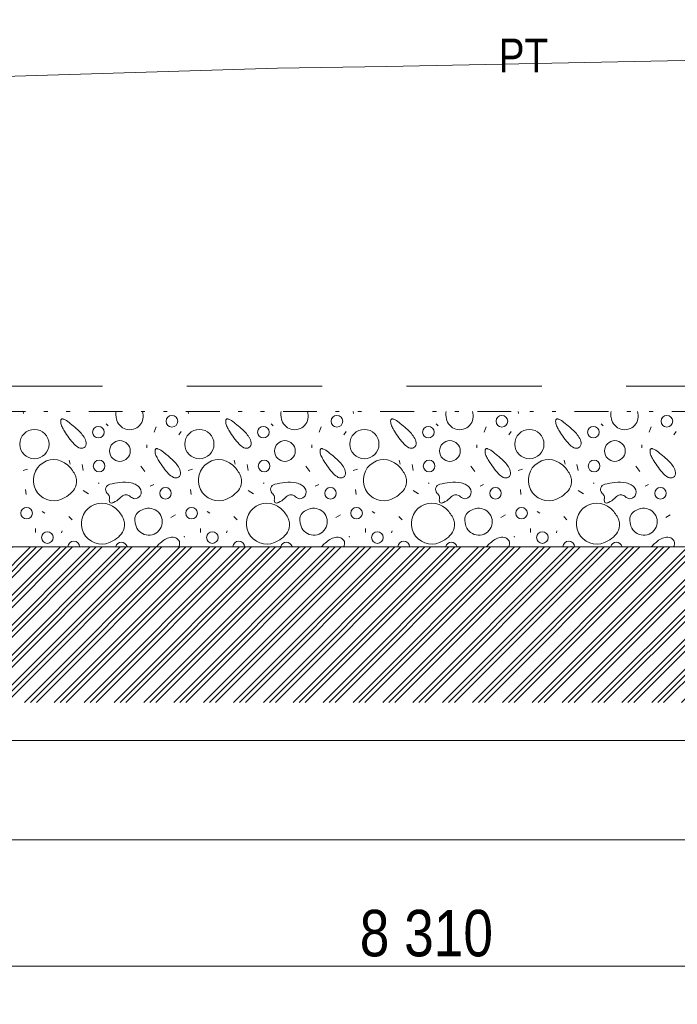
# Model space of a CAD drawing. Header units: millimetres. Extents: x -479461597 to -478645968, y -1101060132 to -1100898045.
# Tile 81 of 145: x -479014612 to -479010721, y -1101059430 to -1101053603. Entities that reach past the tile are written whole.
import ezdxf

# ---------------------------------------------------------------- set-up
doc = ezdxf.new("R2010")
doc.units = ezdxf.units.MM
doc.header["$MEASUREMENT"] = 0
for name, pattern in [('Wipeout_Contour', [1000, 0, -1000]), ('Čerchovaná se dvěma tečkami', [575, 200, -110, 22.5, -110, 22.5, -110]), ('Čárkovaná L', [1300, 800, -500])]:
    doc.linetypes.add(name, pattern=pattern)
for name, color, linetype in [('Bourané_2D prvky - vyplně', 7, 'Continuous'), ('Kóty - SP', 7, 'Continuous'), ('Situace - terén PT', 7, 'Continuous')]:
    doc.layers.add(name, color=color, linetype=linetype)
for name, color, linetype, lineweight, true_color in [('Bourané_2D prvky - vyplně_Pero_č.__40', 7, 'Continuous', 13, 0xc9ca94), ('Bourané_Konstrukce - základy výkop_Pero_č.__109', 7, 'Continuous', 13, 0x6da3d7), ('Kóty - SP_Pero_č.__152', 7, 'Continuous', 0, 0xa97e33), ('Kóty - SP_Pero_č.__25', 7, 'Continuous', 13, 0x1a4f6e), ('Kóty - SP_Pero_č.__45', 7, 'Continuous', 13, 0x1a4f6e), ('Kóty - SP_Pero_č.__85', 7, 'Continuous', 13, 0x1a4f6e), ('Situace - terén HTU_Pero_č.__186', 7, 'Continuous', 20, 0x7b0011), ('Situace - terén PT_Pero_č.__190', 7, 'Continuous', 20, 0x6d6f03)]:
    doc.layers.add(name, color=color, linetype=linetype, lineweight=lineweight, true_color=true_color)
doc.layers.add('Konstrukce - základy podsyp_Pero_č.__96', color=124, linetype='Continuous', lineweight=13)
doc.styles.add('GENERATED_STYLE_5', font='txt')
doc.dimstyles.new('GENERATED_STYLE__1', dxfattribs={"dimtxt": 275, "dimasz": 228, "dimexe": 0.18, "dimexo": 400, "dimgap": 0.09, "dimtad": 1, "dimtih": 1, "dimtoh": 1, "dimdec": 0, "dimzin": 0, "dimdsep": 46, "dimtxsty": 'GENERATED_STYLE_5', "dimblk": 'ARROWHEAD_6', "dimblk1": 'ARROWHEAD_6', "dimblk2": 'ARROWHEAD_6', "dimcen": 0.09, "dimclrd": 256, "dimclre": 256, "dimclrt": 256, "dimazin": 0, "dimtfac": 1, "dimtdec": 4, "dimtmove": 0, "dimatfit": 3, "dimfxl": 1, "dimtolj": 1, "dimtzin": 0, "dimarcsym": 0})
doc.dimstyles.new('GENERATED_STYLE__5', dxfattribs={"dimtxt": 275, "dimasz": 228, "dimexe": 0.18, "dimexo": 0.0625, "dimgap": 0.09, "dimtad": 1, "dimtih": 1, "dimtoh": 1, "dimdec": 0, "dimzin": 0, "dimdsep": 46, "dimtxsty": 'GENERATED_STYLE_5', "dimblk": 'ARROWHEAD_6', "dimblk1": 'ARROWHEAD_6', "dimblk2": 'ARROWHEAD_6', "dimcen": 0.09, "dimclrd": 256, "dimclre": 256, "dimclrt": 256, "dimazin": 0, "dimtfac": 1, "dimtdec": 4, "dimtmove": 0, "dimatfit": 3, "dimfxl": 1, "dimtolj": 1, "dimtzin": 0, "dimarcsym": 0})

# ---------------------------------------------------------------- blocks, each defined once
blk = doc.blocks.new('*X114', base_point=(-479016584.6, -1101055471.5))
at = {"layer": 'Bourané_2D prvky - vyplně_Pero_č.__40', "color": 9, "linetype": 'Continuous', "lineweight": 13, "true_color": 0xc9ca94}
for p, q in [((-479014590.2, -1101055933.3), (-479014591.6, -1101055921.5)), ((-479013613.8, -1101055933.3), (-479013615.3, -1101055921.5)), ((-479012637.5, -1101055933.3), (-479012639, -1101055921.5)), ((-479011661.2, -1101055933.3), (-479011662.7, -1101055921.5)), ((-479014100.9, -1101055994.2), (-479014089.1, -1101056006)), ((-479013804.9, -1101056013.1), (-479013816.7, -1101056043.9)), ((-479013124.6, -1101055994.2), (-479013112.8, -1101056006)), ((-479012828.5, -1101056013.1), (-479012840.4, -1101056043.9)), ((-479012148.3, -1101055994.2), (-479012136.5, -1101056006)), ((-479011852.2, -1101056013.1), (-479011864.1, -1101056043.9)), ((-479011172, -1101055994.2), (-479011160.1, -1101056006)), ((-479010875.9, -1101056013.1), (-479010887.7, -1101056043.9)), ((-479013669.9, -1101056060.5), (-479013655.6, -1101056039.2)), ((-479012693.5, -1101056060.5), (-479012679.3, -1101056039.2)), ((-479011717.2, -1101056060.5), (-479011703, -1101056039.2)), ((-479010740.9, -1101056060.5), (-479010726.7, -1101056039.2)), ((-479013859.3, -1101056119.7), (-479013859.3, -1101056136.3)), ((-479012883, -1101056119.7), (-479012883, -1101056136.3)), ((-479011906.7, -1101056119.7), (-479011906.7, -1101056136.3)), ((-479010930.4, -1101056119.7), (-479010930.4, -1101056136.3)), ((-479014318.8, -1101056209.7), (-479014314.1, -1101056233.4)), ((-479014243.1, -1101056235.8), (-479014235.9, -1101056271.3)), ((-479013871.2, -1101056276), (-479013894.9, -1101056245.2)), ((-479013342.5, -1101056209.7), (-479013337.8, -1101056233.4)), ((-479013266.7, -1101056235.8), (-479013259.6, -1101056271.3)), ((-479012894.9, -1101056276), (-479012918.5, -1101056245.2)), ((-479012366.2, -1101056209.7), (-479012361.5, -1101056233.4)), ((-479012290.4, -1101056235.8), (-479012283.3, -1101056271.3)), ((-479011918.5, -1101056276), (-479011942.2, -1101056245.2)), ((-479011389.9, -1101056209.7), (-479011385.1, -1101056233.4)), ((-479011314.1, -1101056235.8), (-479011307, -1101056271.3)), ((-479010942.2, -1101056276), (-479010965.9, -1101056245.2)), ((-479014565.2, -1101056261.8), (-479014591.2, -1101056271.3)), ((-479013588.9, -1101056261.8), (-479013614.9, -1101056271.3)), ((-479012612.5, -1101056261.8), (-479012638.6, -1101056271.3)), ((-479011636.2, -1101056261.8), (-479011662.3, -1101056271.3)), ((-479014148.3, -1101056344.7), (-479014141.2, -1101056344.7)), ((-479013840.4, -1101056363.7), (-479013819.1, -1101056354.2)), ((-479013172, -1101056344.7), (-479013164.9, -1101056344.7)), ((-479012864.1, -1101056363.7), (-479012842.8, -1101056354.2)), ((-479012195.7, -1101056344.7), (-479012188.6, -1101056344.7)), ((-479011887.8, -1101056363.7), (-479011866.4, -1101056354.2)), ((-479011219.3, -1101056344.7), (-479011212.2, -1101056344.7)), ((-479010911.4, -1101056363.7), (-479010890.1, -1101056354.2)), ((-479014576.8, -1101056382.3), (-479014574.4, -1101056413.1)), ((-479014236.2, -1101056389.1), (-479014205.5, -1101056408)), ((-479013600.5, -1101056382.3), (-479013598.1, -1101056413.1)), ((-479013259.9, -1101056389.1), (-479013229.1, -1101056408)), ((-479012624.2, -1101056382.3), (-479012621.8, -1101056413.1)), ((-479012283.6, -1101056389.1), (-479012252.8, -1101056408)), ((-479011647.8, -1101056382.3), (-479011645.5, -1101056413.1)), ((-479011307.3, -1101056389.1), (-479011276.5, -1101056408)), ((-479014479.2, -1101056513.4), (-479014462.5, -1101056524.1)), ((-479014321.2, -1101056542.8), (-479014302.3, -1101056561.7)), ((-479013690.8, -1101056533.7), (-479013716.8, -1101056547.9)), ((-479013502.9, -1101056513.4), (-479013486.2, -1101056524.1)), ((-479013344.9, -1101056542.8), (-479013325.9, -1101056561.7)), ((-479012714.4, -1101056533.7), (-479012740.5, -1101056547.9)), ((-479012526.6, -1101056513.4), (-479012509.8, -1101056524.1)), ((-479012368.6, -1101056542.8), (-479012349.6, -1101056561.7)), ((-479011738.1, -1101056533.7), (-479011764.2, -1101056547.9)), ((-479011550.3, -1101056513.4), (-479011533.5, -1101056524.1)), ((-479011392.3, -1101056542.8), (-479011373.3, -1101056561.7)), ((-479010761.8, -1101056533.7), (-479010787.9, -1101056547.9)), ((-479014517.8, -1101056637.5), (-479014517.8, -1101056613.8)), ((-479014363.8, -1101056639.9), (-479014361.5, -1101056628.1)), ((-479013636.2, -1101056666), (-479013638.6, -1101056658.9)), ((-479013541.5, -1101056637.5), (-479013541.5, -1101056613.8)), ((-479013387.5, -1101056639.9), (-479013385.2, -1101056628.1)), ((-479012659.9, -1101056666), (-479012662.3, -1101056658.9)), ((-479012565.2, -1101056637.5), (-479012565.2, -1101056613.8)), ((-479012411.2, -1101056639.9), (-479012408.8, -1101056628.1)), ((-479011683.6, -1101056666), (-479011686, -1101056658.9)), ((-479011588.8, -1101056637.5), (-479011588.8, -1101056613.8)), ((-479011434.9, -1101056639.9), (-479011432.5, -1101056628.1))]:
    blk.add_line(p, q, dxfattribs=at)
for centre, radius in [((-479013711.2, -1101055979.2), 34.3), ((-479012734.8, -1101055979.2), 34.3), ((-479011758.5, -1101055979.2), 34.3), ((-479010782.2, -1101055979.2), 34.3), ((-479014146.1, -1101056043.7), 34.3), ((-479013169.8, -1101056043.7), 34.3), ((-479012193.5, -1101056043.7), 34.3), ((-479011217.2, -1101056043.7), 34.3), ((-479014525, -1101056114.2), 86.5), ((-479013548.7, -1101056114.2), 86.5), ((-479012572.3, -1101056114.2), 86.5), ((-479011596, -1101056114.2), 86.5), ((-479014019, -1101056155.2), 61.2), ((-479013042.7, -1101056155.2), 61.2), ((-479012066.3, -1101056155.2), 61.2), ((-479011090, -1101056155.2), 61.2), ((-479014142, -1101056244), 34.3), ((-479013165.6, -1101056244), 34.3), ((-479012189.3, -1101056244), 34.3), ((-479011213, -1101056244), 34.3), ((-479013749, -1101056405.7), 34.3), ((-479012772.6, -1101056405.7), 34.3), ((-479011796.3, -1101056405.7), 34.3), ((-479010820, -1101056405.7), 34.3), ((-479014571.2, -1101056523.1), 34.3), ((-479013594.9, -1101056523.1), 34.3), ((-479012618.6, -1101056523.1), 34.3), ((-479011642.2, -1101056523.1), 34.3), ((-479014448, -1101056667.4), 34.3), ((-479013471.7, -1101056667.4), 34.3), ((-479012495.4, -1101056667.4), 34.3), ((-479011519.1, -1101056667.4), 34.3)]:
    blk.add_circle(centre, radius, dxfattribs=at)
for centre, radius, start, end in [((-479014360, -1101055973.7), 8.15, 116.44249, 143.74637), ((-479014359.5, -1101055975.3), 9.77, 91.58784, 115.1953), ((-479014359.2, -1101055983.4), 17.9, 76.26222, 91.63398), ((-479014366.8, -1101056011.8), 47.3, 60.09228, 75.56108), ((-479013982.9, -1101055935.3), 60.4, 166.82651, 183.23471), ((-479013903.4, -1101055930.8), 140, 183.20947, 193.73016), ((-479013960.8, -1101055949.6), 79.9, 190.42819, 20.56996), ((-479013383.7, -1101055973.7), 8.15, 116.44249, 143.74637), ((-479013383.2, -1101055975.3), 9.77, 91.58784, 115.1953), ((-479013382.9, -1101055983.4), 17.9, 76.26222, 91.63398), ((-479013390.5, -1101056011.8), 47.3, 60.09228, 75.56108), ((-479013006.6, -1101055935.3), 60.4, 166.82651, 183.23471), ((-479012927.1, -1101055930.8), 140, 183.20947, 193.73016), ((-479012984.5, -1101055949.6), 79.9, 190.42819, 20.56996), ((-479012407.4, -1101055973.7), 8.15, 116.44249, 143.74637), ((-479012406.8, -1101055975.3), 9.77, 91.58784, 115.1953), ((-479012406.6, -1101055983.4), 17.9, 76.26222, 91.63398), ((-479012414.1, -1101056011.8), 47.3, 60.09228, 75.56108), ((-479012030.3, -1101055935.3), 60.4, 166.82651, 183.23471), ((-479011950.8, -1101055930.8), 140, 183.20947, 193.73016), ((-479012008.2, -1101055949.6), 79.9, 190.42819, 20.56996), ((-479011431, -1101055973.7), 8.15, 116.44249, 143.74637), ((-479011430.5, -1101055975.3), 9.77, 91.58784, 115.1953), ((-479011430.3, -1101055983.4), 17.9, 76.26222, 91.63398), ((-479011437.8, -1101056011.8), 47.3, 60.09228, 75.56108), ((-479011054, -1101055935.3), 60.4, 166.82651, 183.23471), ((-479010974.5, -1101055930.8), 140, 183.20947, 193.73016), ((-479011031.8, -1101055949.6), 79.9, 190.42819, 20.56996), ((-479014334.3, -1101055981), 35.1, 166.99162, 187.79059), ((-479014289.5, -1101055976.7), 80.1, 186.42962, 206.15703), ((-479014356.4, -1101055976.1), 12.4, 144.58124, 165.79236), ((-479014155.1, -1101055910), 230.1, 206.33038, 213.62436), ((-479014444.4, -1101056147.8), 203.9, 49.77705, 60.23921), ((-479014900, -1101056713.5), 930.2, 47.97476, 50.84929), ((-479014418.5, -1101056198), 225.2, 33.83427, 51.18662), ((-479013358, -1101055981), 35.1, 166.99162, 187.79059), ((-479013313.2, -1101055976.7), 80.1, 186.42962, 206.15703), ((-479013380.1, -1101055976.1), 12.4, 144.58124, 165.79236), ((-479013178.8, -1101055910), 230.1, 206.33038, 213.62436), ((-479013468.1, -1101056147.8), 203.9, 49.77705, 60.23921), ((-479013923.7, -1101056713.5), 930.2, 47.97476, 50.84929), ((-479013442.2, -1101056198), 225.2, 33.83427, 51.18662), ((-479012381.7, -1101055981), 35.1, 166.99162, 187.79059), ((-479012336.9, -1101055976.7), 80.1, 186.42962, 206.15703), ((-479012403.8, -1101055976.1), 12.4, 144.58124, 165.79236), ((-479012202.5, -1101055910), 230.1, 206.33038, 213.62436), ((-479012491.8, -1101056147.8), 203.9, 49.77705, 60.23921), ((-479012947.4, -1101056713.5), 930.2, 47.97476, 50.84929), ((-479012465.8, -1101056198), 225.2, 33.83427, 51.18662), ((-479011405.3, -1101055981), 35.1, 166.99162, 187.79059), ((-479011360.5, -1101055976.7), 80.1, 186.42962, 206.15703), ((-479011427.5, -1101055976.1), 12.4, 144.58124, 165.79236), ((-479011226.1, -1101055910), 230.1, 206.33038, 213.62436), ((-479011515.5, -1101056147.8), 203.9, 49.77705, 60.23921), ((-479011971.1, -1101056713.5), 930.2, 47.97476, 50.84929), ((-479011489.5, -1101056198), 225.2, 33.83427, 51.18662), ((-479013958.3, -1101055809.4), 450.4, 210.40568, 222.59648), ((-479014298.4, -1101056116), 79.8, 6.38135, 32.97964), ((-479012981.9, -1101055809.4), 450.4, 210.40568, 222.59648), ((-479013322, -1101056116), 79.8, 6.38135, 32.97964), ((-479012005.6, -1101055809.4), 450.4, 210.40568, 222.59648), ((-479012345.7, -1101056116), 79.8, 6.38135, 32.97964), ((-479011029.3, -1101055809.4), 450.4, 210.40568, 222.59648), ((-479011369.4, -1101056116), 79.8, 6.38135, 32.97964), ((-479014216.5, -1101056047.4), 99.3, 222.37116, 243.06329), ((-479014247.1, -1101056108.2), 31.2, 242.60519, 300.24019), ((-479014248.8, -1101056110.7), 30, 305.49207, 6.90343), ((-479013801.4, -1101056149.3), 8.15, 116.44249, 143.74637), ((-479013800.9, -1101056150.8), 9.77, 91.58784, 115.1953), ((-479013800.6, -1101056158.9), 17.9, 76.26222, 91.63398), ((-479013808.2, -1101056187.3), 47.3, 60.09228, 75.56108), ((-479013240.1, -1101056047.4), 99.3, 222.37116, 243.06329), ((-479013270.8, -1101056108.2), 31.2, 242.60519, 300.24019), ((-479013272.5, -1101056110.7), 30, 305.49207, 6.90343), ((-479012825.1, -1101056149.3), 8.15, 116.44249, 143.74637), ((-479012824.5, -1101056150.8), 9.77, 91.58784, 115.1953), ((-479012824.3, -1101056158.9), 17.9, 76.26222, 91.63398), ((-479012831.8, -1101056187.3), 47.3, 60.09228, 75.56108), ((-479012263.8, -1101056047.4), 99.3, 222.37116, 243.06329), ((-479012294.5, -1101056108.2), 31.2, 242.60519, 300.24019), ((-479012296.2, -1101056110.7), 30, 305.49207, 6.90343), ((-479011848.7, -1101056149.3), 8.15, 116.44249, 143.74637), ((-479011848.2, -1101056150.8), 9.77, 91.58784, 115.1953), ((-479011848, -1101056158.9), 17.9, 76.26222, 91.63398), ((-479011855.5, -1101056187.3), 47.3, 60.09228, 75.56108), ((-479011287.5, -1101056047.4), 99.3, 222.37116, 243.06329), ((-479011318.2, -1101056108.2), 31.2, 242.60519, 300.24019), ((-479011319.9, -1101056110.7), 30, 305.49207, 6.90343), ((-479010872.4, -1101056149.3), 8.15, 116.44249, 143.74637), ((-479010871.9, -1101056150.8), 9.77, 91.58784, 115.1953), ((-479010871.7, -1101056158.9), 17.9, 76.26222, 91.63398), ((-479010879.2, -1101056187.3), 47.3, 60.09228, 75.56108), ((-479013775.7, -1101056156.5), 35.1, 166.99162, 187.79059), ((-479013730.9, -1101056152.3), 80.1, 186.42962, 206.15703), ((-479013797.8, -1101056151.7), 12.4, 144.58124, 165.79236), ((-479013596.5, -1101056085.5), 230.1, 206.33038, 213.62436), ((-479013885.8, -1101056323.4), 203.9, 49.77705, 60.23921), ((-479014341.4, -1101056889), 930.2, 47.97476, 50.84929), ((-479013859.9, -1101056373.5), 225.2, 33.83427, 51.18662), ((-479012799.4, -1101056156.5), 35.1, 166.99162, 187.79059), ((-479012754.6, -1101056152.3), 80.1, 186.42962, 206.15703), ((-479012821.5, -1101056151.7), 12.4, 144.58124, 165.79236), ((-479012620.2, -1101056085.5), 230.1, 206.33038, 213.62436), ((-479012909.5, -1101056323.4), 203.9, 49.77705, 60.23921), ((-479013365.1, -1101056889), 930.2, 47.97476, 50.84929), ((-479012883.5, -1101056373.5), 225.2, 33.83427, 51.18662), ((-479011823, -1101056156.5), 35.1, 166.99162, 187.79059), ((-479011778.2, -1101056152.3), 80.1, 186.42962, 206.15703), ((-479011845.2, -1101056151.7), 12.4, 144.58124, 165.79236), ((-479011643.8, -1101056085.5), 230.1, 206.33038, 213.62436), ((-479011933.2, -1101056323.4), 203.9, 49.77705, 60.23921), ((-479012388.8, -1101056889), 930.2, 47.97476, 50.84929), ((-479011907.2, -1101056373.5), 225.2, 33.83427, 51.18662), ((-479010846.7, -1101056156.5), 35.1, 166.99162, 187.79059), ((-479010801.9, -1101056152.3), 80.1, 186.42962, 206.15703), ((-479010868.9, -1101056151.7), 12.4, 144.58124, 165.79236), ((-479010667.5, -1101056085.5), 230.1, 206.33038, 213.62436), ((-479010956.8, -1101056323.4), 203.9, 49.77705, 60.23921), ((-479011412.5, -1101056889), 930.2, 47.97476, 50.84929), ((-479010930.9, -1101056373.5), 225.2, 33.83427, 51.18662), ((-479014409.8, -1101056328), 121.6, 47.44539, 302.61512), ((-479014464, -1101056386), 201, 27.73941, 47.25688), ((-479013399.6, -1101055985), 450.4, 210.40568, 222.59648), ((-479013739.7, -1101056291.6), 79.8, 6.38135, 32.97964), ((-479013433.5, -1101056328), 121.6, 47.44539, 302.61512), ((-479013487.6, -1101056386), 201, 27.73941, 47.25688), ((-479012423.3, -1101055985), 450.4, 210.40568, 222.59648), ((-479012763.4, -1101056291.6), 79.8, 6.38135, 32.97964), ((-479012457.2, -1101056328), 121.6, 47.44539, 302.61512), ((-479012511.3, -1101056386), 201, 27.73941, 47.25688), ((-479011447, -1101055985), 450.4, 210.40568, 222.59648), ((-479011787.1, -1101056291.6), 79.8, 6.38135, 32.97964), ((-479011480.8, -1101056328), 121.6, 47.44539, 302.61512), ((-479011535, -1101056386), 201, 27.73941, 47.25688), ((-479010470.7, -1101055985), 450.4, 210.40568, 222.59648), ((-479010810.8, -1101056291.6), 79.8, 6.38135, 32.97964), ((-479014367.9, -1101056335.7), 92.5, 347.76658, 27.85068), ((-479013657.8, -1101056222.9), 99.3, 222.37116, 243.06329), ((-479013688.5, -1101056283.8), 31.2, 242.60519, 300.24019), ((-479013690.2, -1101056286.3), 30, 305.49207, 6.90343), ((-479013391.6, -1101056335.7), 92.5, 347.76658, 27.85068), ((-479012681.5, -1101056222.9), 99.3, 222.37116, 243.06329), ((-479012712.2, -1101056283.8), 31.2, 242.60519, 300.24019), ((-479012713.9, -1101056286.3), 30, 305.49207, 6.90343), ((-479012415.3, -1101056335.7), 92.5, 347.76658, 27.85068), ((-479011705.2, -1101056222.9), 99.3, 222.37116, 243.06329), ((-479011735.9, -1101056283.8), 31.2, 242.60519, 300.24019), ((-479011737.6, -1101056286.3), 30, 305.49207, 6.90343), ((-479011438.9, -1101056335.7), 92.5, 347.76658, 27.85068), ((-479010728.9, -1101056222.9), 99.3, 222.37116, 243.06329), ((-479010759.5, -1101056283.8), 31.2, 242.60519, 300.24019), ((-479010761.3, -1101056286.3), 30, 305.49207, 6.90343), ((-479014370.5, -1101056330.4), 96.3, 314.77786, 344.99612), ((-479014072.2, -1101056382.8), 31.5, 102.33238, 221.66579), ((-479013964, -1101056814.8), 476.8, 96.62587, 103.9434), ((-479013992.6, -1101056520.3), 181.1, 76.98482, 98.41911), ((-479013981, -1101056459.4), 119.2, 60.58312, 75.82357), ((-479013955.6, -1101056417), 69.8, 37.64751, 61.59738), ((-479013933, -1101056398.2), 40.4, 327.0376, 36.12094), ((-479013394.2, -1101056330.4), 96.3, 314.77786, 344.99612), ((-479013095.9, -1101056382.8), 31.5, 102.33238, 221.66579), ((-479012987.7, -1101056814.8), 476.8, 96.62587, 103.9434), ((-479013016.2, -1101056520.3), 181.1, 76.98482, 98.41911), ((-479013004.7, -1101056459.4), 119.2, 60.58312, 75.82357), ((-479012979.3, -1101056417), 69.8, 37.64751, 61.59738), ((-479012956.7, -1101056398.2), 40.4, 327.0376, 36.12094), ((-479012417.9, -1101056330.4), 96.3, 314.77786, 344.99612), ((-479012119.6, -1101056382.8), 31.5, 102.33238, 221.66579), ((-479012011.4, -1101056814.8), 476.8, 96.62587, 103.9434), ((-479012039.9, -1101056520.3), 181.1, 76.98482, 98.41911), ((-479012028.3, -1101056459.4), 119.2, 60.58312, 75.82357), ((-479012003, -1101056417), 69.8, 37.64751, 61.59738), ((-479011980.4, -1101056398.2), 40.4, 327.0376, 36.12094), ((-479011441.6, -1101056330.4), 96.3, 314.77786, 344.99612), ((-479011143.3, -1101056382.8), 31.5, 102.33238, 221.66579), ((-479011035.1, -1101056814.8), 476.8, 96.62587, 103.9434), ((-479011063.6, -1101056520.3), 181.1, 76.98482, 98.41911), ((-479011052, -1101056459.4), 119.2, 60.58312, 75.82357), ((-479011026.7, -1101056417), 69.8, 37.64751, 61.59738), ((-479011004, -1101056398.2), 40.4, 327.0376, 36.12094), ((-479014443.7, -1101056256.8), 200.1, 299.80292, 314.81337), ((-479014162.1, -1101056470.2), 93.8, 36.34422, 45.05059), ((-479014110.6, -1101056432.1), 29.8, 9.2485, 36.04485), ((-479014132.6, -1101056432.6), 51.7, 352.80345, 5.8388), ((-479013913.4, -1101056550), 157.3, 125.17662, 133.36956), ((-479013980.9, -1101056453.4), 39.5, 96.38752, 125.85484), ((-479013983.6, -1101056445.6), 31.5, 62.29017, 93.16723), ((-479014012.3, -1101056498.6), 91.8, 52.69594, 61.7729), ((-479013894.7, -1101056343.4), 102.9, 232.99345, 240.45597), ((-479013928.1, -1101056401.9), 35.6, 240.83218, 267.00649), ((-479013929.7, -1101056401.6), 35.8, 269.51744, 328.79179), ((-479013467.4, -1101056256.8), 200.1, 299.80292, 314.81337), ((-479013185.7, -1101056470.2), 93.8, 36.34422, 45.05059), ((-479013134.2, -1101056432.1), 29.8, 9.2485, 36.04485), ((-479013156.3, -1101056432.6), 51.7, 352.80345, 5.8388), ((-479012937.1, -1101056550), 157.3, 125.17662, 133.36956), ((-479013004.6, -1101056453.4), 39.5, 96.38752, 125.85484), ((-479013007.2, -1101056445.6), 31.5, 62.29017, 93.16723), ((-479013036, -1101056498.6), 91.8, 52.69594, 61.7729), ((-479012918.4, -1101056343.4), 102.9, 232.99345, 240.45597), ((-479012951.8, -1101056401.9), 35.6, 240.83218, 267.00649), ((-479012953.4, -1101056401.6), 35.8, 269.51744, 328.79179), ((-479012491.1, -1101056256.8), 200.1, 299.80292, 314.81337), ((-479012209.4, -1101056470.2), 93.8, 36.34422, 45.05059), ((-479012157.9, -1101056432.1), 29.8, 9.2485, 36.04485), ((-479012180, -1101056432.6), 51.7, 352.80345, 5.8388), ((-479011960.8, -1101056550), 157.3, 125.17662, 133.36956), ((-479012028.3, -1101056453.4), 39.5, 96.38752, 125.85484), ((-479012030.9, -1101056445.6), 31.5, 62.29017, 93.16723), ((-479012059.7, -1101056498.6), 91.8, 52.69594, 61.7729), ((-479011942.1, -1101056343.4), 102.9, 232.99345, 240.45597), ((-479011975.5, -1101056401.9), 35.6, 240.83218, 267.00649), ((-479011977.1, -1101056401.6), 35.8, 269.51744, 328.79179), ((-479011514.8, -1101056256.8), 200.1, 299.80292, 314.81337), ((-479011233.1, -1101056470.2), 93.8, 36.34422, 45.05059), ((-479011181.6, -1101056432.1), 29.8, 9.2485, 36.04485), ((-479011203.6, -1101056432.6), 51.7, 352.80345, 5.8388), ((-479010984.5, -1101056550), 157.3, 125.17662, 133.36956), ((-479011051.9, -1101056453.4), 39.5, 96.38752, 125.85484), ((-479011054.6, -1101056445.6), 31.5, 62.29017, 93.16723), ((-479011083.3, -1101056498.6), 91.8, 52.69594, 61.7729), ((-479010965.8, -1101056343.4), 102.9, 232.99345, 240.45597), ((-479010999.2, -1101056401.9), 35.6, 240.83218, 267.00649), ((-479011000.7, -1101056401.6), 35.8, 269.51744, 328.79179), ((-479014125.6, -1101056584.6), 121.6, 47.44539, 302.61512), ((-479014036.7, -1101056445.2), 45.1, 172.11009, 189.08744), ((-479014066.3, -1101056449.7), 15.1, 189.97096, 219.94545), ((-479014069.9, -1101056452.2), 10.8, 222.4728, 257.54629), ((-479014068.6, -1101056444.5), 18.5, 258.52372, 281.52951), ((-479014072.5, -1101056422.9), 40.5, 280.79529, 293.53627), ((-479014111.4, -1101056344.4), 128.1, 295.46694, 314.57351), ((-479013149.2, -1101056584.6), 121.6, 47.44539, 302.61512), ((-479013060.3, -1101056445.2), 45.1, 172.11009, 189.08744), ((-479013090, -1101056449.7), 15.1, 189.97096, 219.94545), ((-479013093.6, -1101056452.2), 10.8, 222.4728, 257.54629), ((-479013092.3, -1101056444.5), 18.5, 258.52372, 281.52951), ((-479013096.1, -1101056422.9), 40.5, 280.79529, 293.53627), ((-479013135.1, -1101056344.4), 128.1, 295.46694, 314.57351), ((-479012172.9, -1101056584.6), 121.6, 47.44539, 302.61512), ((-479012084, -1101056445.2), 45.1, 172.11009, 189.08744), ((-479012113.7, -1101056449.7), 15.1, 189.97096, 219.94545), ((-479012117.3, -1101056452.2), 10.8, 222.4728, 257.54629), ((-479012115.9, -1101056444.5), 18.5, 258.52372, 281.52951), ((-479012119.8, -1101056422.9), 40.5, 280.79529, 293.53627), ((-479012158.7, -1101056344.4), 128.1, 295.46694, 314.57351), ((-479011196.6, -1101056584.6), 121.6, 47.44539, 302.61512), ((-479011107.7, -1101056445.2), 45.1, 172.11009, 189.08744), ((-479011137.3, -1101056449.7), 15.1, 189.97096, 219.94545), ((-479011141, -1101056452.2), 10.8, 222.4728, 257.54629), ((-479011139.6, -1101056444.5), 18.5, 258.52372, 281.52951), ((-479011143.5, -1101056422.9), 40.5, 280.79529, 293.53627), ((-479011182.4, -1101056344.4), 128.1, 295.46694, 314.57351), ((-479014179.7, -1101056642.7), 201, 27.73941, 47.25688), ((-479014083.6, -1101056592.3), 92.5, 347.76658, 27.85068), ((-479013870.2, -1101056559.5), 60.4, 159.35742, 183.23471), ((-479013848.1, -1101056573.9), 79.9, 190.42819, 104.62943), ((-479013873.5, -1101056561.2), 57.9, 120.7918, 156.66705), ((-479013831.1, -1101056631.9), 140.5, 105.38214, 120.90768), ((-479013203.4, -1101056642.7), 201, 27.73941, 47.25688), ((-479013107.3, -1101056592.3), 92.5, 347.76658, 27.85068), ((-479012893.9, -1101056559.5), 60.4, 159.35742, 183.23471), ((-479012871.8, -1101056573.9), 79.9, 190.42819, 104.62943), ((-479012897.2, -1101056561.2), 57.9, 120.7918, 156.66705), ((-479012854.7, -1101056631.9), 140.5, 105.38214, 120.90768), ((-479012227.1, -1101056642.7), 201, 27.73941, 47.25688), ((-479012131, -1101056592.3), 92.5, 347.76658, 27.85068), ((-479011917.6, -1101056559.5), 60.4, 159.35742, 183.23471), ((-479011895.5, -1101056573.9), 79.9, 190.42819, 104.62943), ((-479011920.9, -1101056561.2), 57.9, 120.7918, 156.66705), ((-479011878.4, -1101056631.9), 140.5, 105.38214, 120.90768), ((-479011250.8, -1101056642.7), 201, 27.73941, 47.25688), ((-479011154.7, -1101056592.3), 92.5, 347.76658, 27.85068), ((-479010941.3, -1101056559.5), 60.4, 159.35742, 183.23471), ((-479010919.2, -1101056573.9), 79.9, 190.42819, 104.62943), ((-479010944.6, -1101056561.2), 57.9, 120.7918, 156.66705), ((-479010902.1, -1101056631.9), 140.5, 105.38214, 120.90768), ((-479013790.8, -1101056555.1), 140, 183.20947, 193.73016), ((-479012814.4, -1101056555.1), 140, 183.20947, 193.73016), ((-479011838.1, -1101056555.1), 140, 183.20947, 193.73016), ((-479010861.8, -1101056555.1), 140, 183.20947, 193.73016), ((-479014159.5, -1101056513.4), 200.1, 299.80292, 314.81337), ((-479014086.3, -1101056587), 96.3, 314.77786, 344.99612), ((-479013705.7, -1101056751.3), 86.5, 100.49602, 122.88251), ((-479013710.4, -1101056725.7), 60.4, 68.66458, 100.54861), ((-479013183.2, -1101056513.4), 200.1, 299.80292, 314.81337), ((-479013110, -1101056587), 96.3, 314.77786, 344.99612), ((-479012729.3, -1101056751.3), 86.5, 100.49602, 122.88251), ((-479012734, -1101056725.7), 60.4, 68.66458, 100.54861), ((-479012206.9, -1101056513.4), 200.1, 299.80292, 314.81337), ((-479012133.6, -1101056587), 96.3, 314.77786, 344.99612), ((-479011753, -1101056751.3), 86.5, 100.49602, 122.88251), ((-479011757.7, -1101056725.7), 60.4, 68.66458, 100.54861), ((-479011230.5, -1101056513.4), 200.1, 299.80292, 314.81337), ((-479011157.3, -1101056587), 96.3, 314.77786, 344.99612), ((-479010776.7, -1101056751.3), 86.5, 100.49602, 122.88251), ((-479010781.4, -1101056725.7), 60.4, 68.66458, 100.54861), ((-479014291.9, -1101056722.4), 34.3, 1.67684, 178.32316), ((-479014010.2, -1101056729.3), 34.3, 13.42393, 166.57607), ((-479013613.4, -1101056898.8), 259.5, 129.90161, 136.85958), ((-479013640.3, -1101056852.7), 207.1, 122.84273, 132.36955), ((-479013701.6, -1101056703.5), 36.5, 19.35089, 68.79016), ((-479013732.4, -1101056691.2), 68.8, 334.00243, 341.10531), ((-479013701.7, -1101056702.2), 36.2, 341.89835, 17.40087), ((-479013315.6, -1101056722.4), 34.3, 1.67684, 178.32316), ((-479013033.9, -1101056729.3), 34.3, 13.42393, 166.57607), ((-479012637.1, -1101056898.8), 259.5, 129.90161, 136.85958), ((-479012664, -1101056852.7), 207.1, 122.84273, 132.36955), ((-479012725.3, -1101056703.5), 36.5, 19.35089, 68.79016), ((-479012756.1, -1101056691.2), 68.8, 334.00243, 341.10531), ((-479012725.4, -1101056702.2), 36.2, 341.89835, 17.40087), ((-479012339.3, -1101056722.4), 34.3, 1.67684, 178.32316), ((-479012057.6, -1101056729.3), 34.3, 13.42393, 166.57607), ((-479011660.7, -1101056898.8), 259.5, 129.90161, 136.85958), ((-479011687.7, -1101056852.7), 207.1, 122.84273, 132.36955), ((-479011748.9, -1101056703.5), 36.5, 19.35089, 68.79016), ((-479011779.8, -1101056691.2), 68.8, 334.00243, 341.10531), ((-479011749.1, -1101056702.2), 36.2, 341.89835, 17.40087), ((-479011363, -1101056722.4), 34.3, 1.67684, 178.32316), ((-479011081.3, -1101056729.3), 34.3, 13.42393, 166.57607), ((-479010684.4, -1101056898.8), 259.5, 129.90161, 136.85958), ((-479010711.4, -1101056852.7), 207.1, 122.84273, 132.36955), ((-479010772.6, -1101056703.5), 36.5, 19.35089, 68.79016), ((-479010803.4, -1101056691.2), 68.8, 334.00243, 341.10531), ((-479010772.8, -1101056702.2), 36.2, 341.89835, 17.40087)]:
    blk.add_arc(centre, radius, start, end, dxfattribs=at)
blk = doc.blocks.new('výplň_3_4', base_point=(-479016584.6, -1101055471.5))
at = {"color": 254, "linetype": 'Wipeout_Contour', "lineweight": 0, "ltscale": 8405097351.731508}
blk.add_wipeout([(-479029177.2, -1101056721.4), (-478991622, -1101056721.4), (-478955191.5, -1101056718.9), (-478954585.1, -1101056621.5), (-478954235.1, -1101056271.5), (-478954235.1, -1101055921.5), (-479029177.2, -1101055921.5)], dxfattribs=at).dxf.layer = 'Bourané_2D prvky - vyplně'
at = {"layer": 'Bourané_2D prvky - vyplně_Pero_č.__40', "color": 9, "linetype": 'Continuous', "lineweight": 13, "true_color": 0xc9ca94}
blk.add_blockref('*X114', (-479016584.6, -1101055471.5), dxfattribs=at)
blk = doc.blocks.new('Řez_23_4', base_point=(-479016584.6, -1101055471.5))
at = {"layer": 'Situace - terén PT_Pero_č.__190', "color": 66, "linetype": 'Continuous', "lineweight": 20, "true_color": 0x6d6f03, "flags": 128}
blk.add_lwpolyline([(-478991612.8, -1101053612.6), (-478995603.9, -1101053602.8), (-478998453.8, -1101053646.5), (-479000300.7, -1101053636.2), (-479001848.6, -1101053719.5), (-479009801, -1101053826.7), (-479012441.2, -1101053879.7), (-479013086.2, -1101053889.1), (-479017170.2, -1101054013.9), (-479019860.5, -1101054033.7), (-479023834.2, -1101054071.9), (-479025933.3, -1101054059.4), (-479027748.3, -1101054788.1), (-479031526.8, -1101054854.9), (-479034377.9, -1101055568.5), (-479036218.6, -1101055548.6)], dxfattribs=at)
blk = doc.blocks.new('*D148', base_point=(-479016584.6, -1101055471.5))
at = {"layer": 'Kóty - SP_Pero_č.__45', "color": 146, "linetype": 'Continuous', "lineweight": 13, "true_color": 0x1a4f6e}
for p, q in [((-479029125.5, -1101058336.4), (-479029365.5, -1101058576.4)), ((-478952255.1, -1101058576.4), (-478952015.1, -1101058336.4))]:
    blk.add_line(p, q, dxfattribs=at)
at = {"layer": 'Kóty - SP_Pero_č.__85', "color": 146, "linetype": 'Continuous', "lineweight": 13, "true_color": 0x1a4f6e}
for p, q in [((-478952135.1, -1101058681.4), (-478952135.1, -1101058056.4)), ((-479029245.5, -1101058856.4), (-479029245.5, -1101058231.4)), ((-479029425.5, -1101058456.4), (-479029245.5, -1101058456.4)), ((-479029245.5, -1101058456.4), (-478952135.1, -1101058456.4)), ((-478952135.1, -1101058456.4), (-478951955.1, -1101058456.4))]:
    blk.add_line(p, q, dxfattribs=at)
at = {"layer": 'Kóty - SP_Pero_č.__25', "color": 146, "lineweight": 13, "true_color": 0x1a4f6e, "insert": (-478991174.3, -1101058401.4), "char_height": 275, "attachment_point": 7, "style": 'GENERATED_STYLE_5'}
blk.add_mtext('\\A1;{\\pql;\\fArial Narrow|b0|i0|c238|p34;77\xa0110}', dxfattribs=at)
blk = doc.blocks.new('ARROWHEAD_6')
at = {"color": 0, "linetype": 'Continuous', "lineweight": 0}
for p, q in [((-0.5, -0.5), (0.5, 0.5)), ((0, 0), (-1, 0))]:
    blk.add_line(p, q, dxfattribs=at)
blk = doc.blocks.new('*D149', base_point=(-479016584.6, -1101055471.5))
at = {"layer": 'Kóty - SP_Pero_č.__45', "color": 146, "linetype": 'Continuous', "lineweight": 13, "true_color": 0x1a4f6e}
for p, q in [((-479029125.5, -1101057749), (-479029365.5, -1101057989)), ((-479027965.3, -1101057749), (-479028205.3, -1101057989))]:
    blk.add_line(p, q, dxfattribs=at)
at = {"layer": 'Kóty - SP_Pero_č.__85', "color": 146, "linetype": 'Continuous', "lineweight": 13, "true_color": 0x1a4f6e}
for p, q in [((-479028085.3, -1101058094), (-479028085.3, -1101057469)), ((-479029245.5, -1101058269), (-479029245.5, -1101057644)), ((-479029425.5, -1101057869), (-479029245.5, -1101057869)), ((-479029245.5, -1101057869), (-479028085.3, -1101057869)), ((-479028085.3, -1101057869), (-478991759.8, -1101057869))]:
    blk.add_line(p, q, dxfattribs=at)
at = {"layer": 'Kóty - SP_Pero_č.__25', "color": 146, "lineweight": 13, "true_color": 0x1a4f6e, "insert": (-479029061.4, -1101057814), "char_height": 275, "attachment_point": 7, "style": 'GENERATED_STYLE_5'}
blk.add_mtext('\\A1;{\\pql;\\fArial Narrow|b0|i0|c238|p34;1\xa0160}', dxfattribs=at)
blk = doc.blocks.new('*D150', base_point=(-479016584.6, -1101055471.5))
at = {"layer": 'Kóty - SP_Pero_č.__45', "color": 146, "linetype": 'Continuous', "lineweight": 13, "true_color": 0x1a4f6e}
for p, q in [((-479027965.3, -1101057749), (-479028205.3, -1101057989)), ((-478991639.8, -1101057749), (-478991879.8, -1101057989))]:
    blk.add_line(p, q, dxfattribs=at)
at = {"layer": 'Kóty - SP_Pero_č.__85', "color": 146, "linetype": 'Continuous', "lineweight": 13, "true_color": 0x1a4f6e}
for p, q in [((-478991759.8, -1101058094), (-478991759.8, -1101057469)), ((-479028085.3, -1101057869), (-478991759.8, -1101057869)), ((-478991759.8, -1101057869), (-478955435.1, -1101057869))]:
    blk.add_line(p, q, dxfattribs=at)
at = {"layer": 'Kóty - SP_Pero_č.__25', "color": 146, "lineweight": 13, "true_color": 0x1a4f6e, "insert": (-479010406.6, -1101057814), "char_height": 275, "attachment_point": 7, "style": 'GENERATED_STYLE_5'}
blk.add_mtext('\\A1;{\\pql;\\fArial Narrow|b0|i0|c238|p34;36\xa0326}', dxfattribs=at)
blk = doc.blocks.new('*D160', base_point=(-479016584.6, -1101055471.5))
at = {"layer": 'Kóty - SP_Pero_č.__45', "color": 146, "linetype": 'Continuous', "lineweight": 13, "true_color": 0x1a4f6e}
for p, q in [((-479015974.6, -1101059084.7), (-479016214.6, -1101059324.7)), ((-479007664.6, -1101059084.7), (-479007904.6, -1101059324.7))]:
    blk.add_line(p, q, dxfattribs=at)
at = {"layer": 'Kóty - SP_Pero_č.__85', "color": 146, "linetype": 'Continuous', "lineweight": 13, "true_color": 0x1a4f6e}
for p, q in [((-479016094.6, -1101059429.7), (-479016094.6, -1101058979.7)), ((-479007784.6, -1101059429.7), (-479007784.6, -1101058979.7)), ((-479016274.6, -1101059204.7), (-479016094.6, -1101059204.7)), ((-479016094.6, -1101059204.7), (-479007784.6, -1101059204.7))]:
    blk.add_line(p, q, dxfattribs=at)
at = {"layer": 'Kóty - SP_Pero_č.__25', "color": 146, "lineweight": 13, "true_color": 0x1a4f6e, "char_height": 275, "attachment_point": 7, "style": 'GENERATED_STYLE_5'}
for s, insert in [('\\A1;{\\pql;\\fArial Narrow|b0|i0|c238|p34;8\xa0310}', (-479012599.6, -1101059149.7)), ('\\A1;{\\pql;\\fArial Narrow|b0|i0|c238|p34;200}', (-479008432.6, -1101059149.7))]:
    blk.add_mtext(s, dxfattribs=dict(at, insert=insert))

msp = doc.modelspace()

# ---------------------------------------------------------------- block references
at = {"layer": 'Bourané_2D prvky - vyplně_Pero_č.__40', "color": 9, "linetype": 'Continuous', "lineweight": 13, "true_color": 0xc9ca94}
msp.add_blockref('výplň_3_4', (-479016584.6, -1101055471.5), dxfattribs=at)

# ---------------------------------------------------------------- texts
at = {"layer": 'Kóty - SP_Pero_č.__152', "color": 45, "linetype": 'Continuous', "lineweight": 0, "true_color": 0xa97e33, "insert": (-479011777.5, -1101053814.6), "char_height": 200, "attachment_point": 4, "style": 'GENERATED_STYLE_5'}
msp.add_mtext('\\A1;{\\pql;\\fArial Narrow|b0|i0|c238|p34;PT}', dxfattribs=at)

# ---------------------------------------------------------------- dimensions: what is measured, and where the dimension line sits
at = {"layer": 'Kóty - SP', "color": 146, "linetype": 'Continuous', "lineweight": 13, "true_color": 0x1a4f6e}
dim = msp.add_linear_dim(base=(-479007784.6, -1101059204.7), p1=(-479016094.6, -1101059204.7), p2=(-479007784.6, -1101059204.7), dimstyle='GENERATED_STYLE__5', dxfattribs=at)
dim.commit()
dim.dimension.update_dxf_attribs({"geometry": '*D160', "text_midpoint": (-479012127.2, -1101059012.2), "dimtype": 160})

# ---------------------------------------------------------------- next in the draw order: wipeouts: each hides what was drawn before it
at = {"color": 254, "linetype": 'Wipeout_Contour', "lineweight": 0, "ltscale": 26416046955.85198}
msp.add_wipeout([(-479029245.6, -1101056721.4), (-479028326.9, -1101056724.1), (-479028232.2, -1101057068.5), (-479028085.4, -1101057068.5), (-479027937.9, -1101057068.5), (-479027843.6, -1101056725.6), (-478992001.4, -1101056723.5), (-478991905.9, -1101057071), (-478991608, -1101057071), (-478991512.4, -1101056723.4), (-478955677.4, -1101056721.4), (-478955582.7, -1101057071.5), (-478955424.3, -1101057071.5), (-478955288.5, -1101057071.5), (-478955190.8, -1101056714.9), (-478952675.9, -1101056637.8), (-478952135.1, -1101056621.5), (-478952135.1, -1101055771.5), (-478951119.9, -1101054324.9), (-478943743.3, -1101054992.4), (-478943743.5, -1101057647.8), (-479029245.7, -1101057641.8)], dxfattribs=at).dxf.layer = 'Bourané_2D prvky - vyplně'

# ---------------------------------------------------------------- next in the draw order: hatches: boundary and pattern name
at = {"layer": 'Bourané_2D prvky - vyplně_Pero_č.__40', "linetype": 'Continuous', "lineweight": 13, "true_color": 0xc9ca94}
h = msp.add_hatch(dxfattribs=at)
h.set_pattern_fill('Zemina___původní_0004', color=9, style=0, pattern_type=2)
h.set_pattern_definition([(45, (-479016584.6, -1101055471.49), (-88.38835, 88.38835), []), (45, (-479016602.28, -1101055453.82), (-88.38835, 88.38835), []), (45, (-479016619.95, -1101055436.14), (-88.38835, 88.38835), [])])
h.paths.add_polyline_path([(-479029245.6, -1101056721.4), (-479028326.9, -1101056724.1), (-479028232.2, -1101057068.5), (-479028085.4, -1101057068.5), (-479027937.9, -1101057068.5), (-479027843.6, -1101056725.6), (-478992001.4, -1101056723.5), (-478991905.9, -1101057071), (-478991608, -1101057071), (-478991512.4, -1101056723.4), (-478955677.4, -1101056721.4), (-478955582.7, -1101057071.5), (-478955424.3, -1101057071.5), (-478955288.5, -1101057071.5), (-478955190.8, -1101056714.9), (-478952675.9, -1101056637.8), (-478952135.1, -1101056621.5), (-478952135.1, -1101055771.5), (-478951119.9, -1101054324.9), (-478943743.3, -1101054992.4), (-478943743.5, -1101057647.8), (-479029245.7, -1101057641.8)])

# ---------------------------------------------------------------- next in the draw order: linework, layer by layer
at = {"layer": 'Bourané_Konstrukce - základy výkop_Pero_č.__109', "color": 153, "linetype": 'Continuous', "lineweight": 13, "true_color": 0x6da3d7}
msp.add_line((-478955677.4, -1101056721.4), (-479029245.6, -1101056721.4), dxfattribs=at)
at = {"layer": 'Konstrukce - základy podsyp_Pero_č.__96', "color": 124, "linetype": 'Čerchovaná se dvěma tečkami', "lineweight": 13}
msp.add_line((-479029153.6, -1101055921.5), (-478954203.1, -1101055921.5), dxfattribs=at)
at = {"layer": 'Situace - terén HTU_Pero_č.__186', "color": 246, "linetype": 'Čárkovaná L', "lineweight": 20, "true_color": 0x7b0011}
msp.add_line((-479029222.6, -1101055771.5), (-478952135.1, -1101055771.5), dxfattribs=at)

# ---------------------------------------------------------------- next in the draw order: block references
at = {"layer": 'Situace - terén PT', "lineweight": 0}
msp.add_blockref('Řez_23_4', (-479016584.6, -1101055471.5), dxfattribs=at)

# ---------------------------------------------------------------- next in the draw order: dimensions: what is measured, and where the dimension line sits
at = {"layer": 'Kóty - SP', "color": 146, "linetype": 'Continuous', "lineweight": 13, "true_color": 0x1a4f6e}
for base, p1, p2, picture, middle in [((-478952135.1, -1101058456.4), (-479029245.5, -1101058760.3), (-478952135.1, -1101055771.5), '*D148', (-478990597.1, -1101058263.9)), ((-479028085.3, -1101057869), (-479029245.5, -1101058760.3), (-479028085.3, -1101057180), '*D149', (-479028589.1, -1101057676.5)), ((-478991759.7659, -1101057869.0395), (-479028085.3466, -1101057179.9707), (-478991759.7659, -1101057181.8158), '*D150', (-479009829.3808, -1101057676.5395))]:
    dim = msp.add_linear_dim(base=base, p1=p1, p2=p2, dimstyle='GENERATED_STYLE__1', dxfattribs=at)
    dim.commit()
    dim.dimension.update_dxf_attribs({"geometry": picture, "text_midpoint": middle, "dimtype": 160})

doc.saveas('drawing.dxf')
